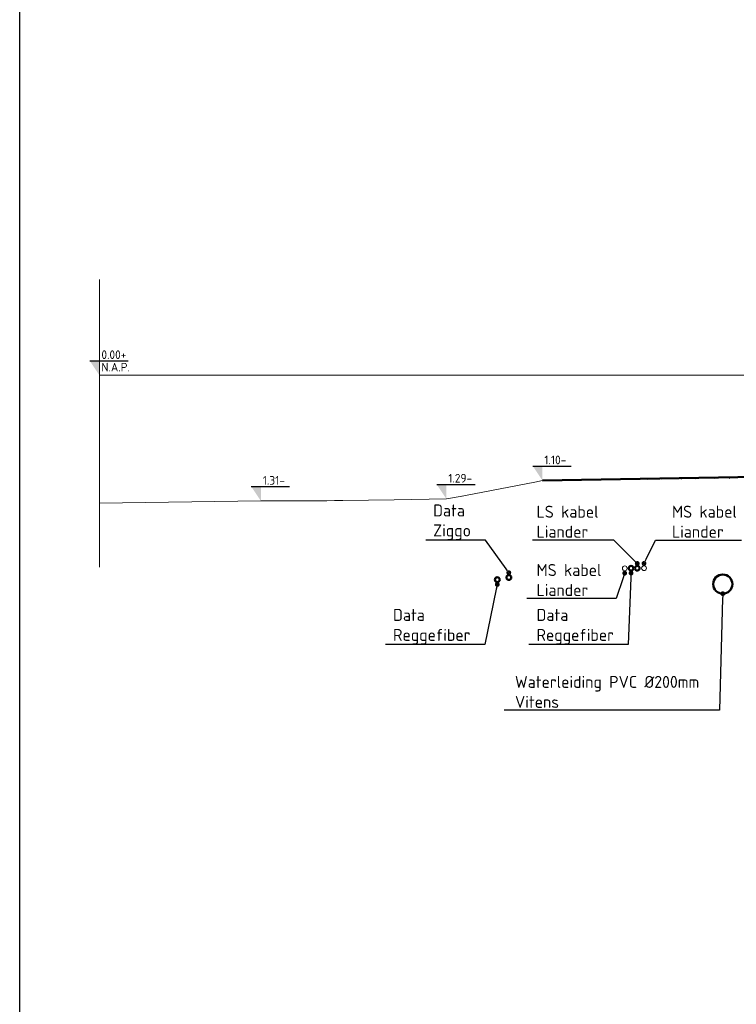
# Model space of a CAD drawing. Header units: metres. Extents: x 2162321 to 2882343, y 1364975 to 1365021.
# Tile 4 of 16: x 2162321 to 2162328, y 1365000 to 1365010. Entities that reach past the tile are written whole.
import ezdxf
from ezdxf import colors
from ezdxf.entities.mleader import LeaderData, LeaderLine
from ezdxf.lldxf.tags import DXFTag
from ezdxf.math import Vec2, Vec3

# ---------------------------------------------------------------- set-up
doc = ezdxf.new("R2010")
doc.units = ezdxf.units.M
for name, pattern in [('AL-NAP_LIJN-SO', [15.25, 12, -1.5, 0.25, -1.5]), ('HIDDEN', [0.375, 0.25, -0.125]), ('ZZ-AFBREEK-SO', [7, 4, -1, 1, -1])]:
    doc.linetypes.add(name, pattern=pattern)
for name, color, linetype, lineweight in [('B-WE-GR-MAAIVELD-GD', 253, 'Continuous', 18), ('N-WE-AM-AFBREEKLIJN-G', 7, 'ZZ-AFBREEK-SO', 18), ('N-WE-GW-BERM-GD', 90, 'Continuous', 50), ('N-WE-GW-GROND_ONTGRAVEN-AD-100', 7, 'Continuous', 18), ('X-XX-AL-NAP-G', 7, 'AL-NAP_LIJN-SO', 18), ('X-XX-AL-PEILMAAT-SD', 7, 'Continuous', 25), ('X-XX-AL-T25', 7, 'Continuous', 25)]:
    doc.layers.add(name, color=color, linetype=linetype, lineweight=lineweight)
for name, color, linetype, lineweight, true_color in [('B-WE-KL-ET_MS_LIANDER NV PAC 2AI68G2-G', 4, 'KL-MS-SO', 18, 0x00ffff), ('N-WE-KL-DATA-GD', 3, 'Continuous', 50, 0x00ff00), ('N-WE-KL-ET_LS-GD', 190, 'Continuous', 50, 0x7f00ff), ('N-WE-KL-WATER-GD', 5, 'Continuous', 50, 0x0000ff)]:
    doc.layers.add(name, color=color, linetype=linetype, lineweight=lineweight, true_color=true_color)
doc.layers.add('X-XX-AL-TEKENBLAD_HULPLIJN-GD', color=7, linetype='Continuous', lineweight=25, plot=False)
doc.styles.add('NLCS-ISO', font='NLCS-ISO.ttf')
doc.styles.add('NLCS-ISO-M50-T25', font='NLCS-ISO.ttf', dxfattribs={"height": 0.125})
tags = doc.linetypes.add('KL-MS-SO', pattern='A,4,-1,[103,NLCS.SHX,S=0.75,R=0,X=0,Y=0],-1,4,-1,["M",Standard,S=1,R=0,X=0,Y=-0.5],-2', length=13).pattern_tags.tags
tags[18] = DXFTag(74, 10)

# ---------------------------------------------------------------- blocks, each defined once
blk = doc.blocks.new('SAL-PEILMAAT_INFRACAD_R01-SOD')
blk.add_line((-2, 3), (6, 3))
blk.add_solid([(-2, 3), (0, 3), (0, 0)])
at = {"style": 'NLCS-ISO'}
for tag, p in [('...', (0.4, 3.4)), ('REF', (0.4, 0.8))]:
    blk.add_attdef(tag, p, '', height=1.8, dxfattribs=at)
blk = doc.blocks.new('SAL-PEILMAAT_INFRACAD_H01-SOD')
blk.add_line((-2, 3), (6, 3))
blk.add_solid([(-2, 3), (0, 3), (0, 0)])
at = {"style": 'NLCS-ISO'}
blk.add_attdef('...', (0.4, 3.4), '', height=1.8, dxfattribs=at)
blk = doc.blocks.new('_Dot')
at = {"color": 0, "linetype": 'ByBlock', "lineweight": -2}
blk.add_line((-0.5, 0), (-1, 0), dxfattribs=at)
at = {"color": 0, "linetype": 'ByBlock', "const_width": 0.5}
blk.add_lwpolyline([(-0.25, 0, 1), (0.25, 0, 1)], format="xyb", close=True, dxfattribs=at)

msp = doc.modelspace()

# ---------------------------------------------------------------- hatches: boundary and pattern name
at = {"layer": 'N-WE-GW-GROND_ONTGRAVEN-AD-100'}
h = msp.add_hatch(dxfattribs=at)
h.set_pattern_fill('AGW-WERK_ONTGRAVEN_AANVULLEN-SO', color=256, scale=0.05, pattern_type=2)
h.set_pattern_definition([(135, (0, 11), (-0.176776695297, -0.176776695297), []), (45, (0, 11), (-0.176776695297, 0.176776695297), [])])
h.paths.add_polyline_path([(2162330.607, 1365005.611), (2162330.524, 1365005.639), (2162326.247, 1365005.565), (2162330.226, 1365005.607), (2162330.226, 1365005.607), (2162330.276, 1365005.607)])

# ---------------------------------------------------------------- linework, layer by layer
at = {"layer": 'B-WE-GR-MAAIVELD-GD', "linetype": 'HIDDEN', "lineweight": 13, "ltscale": 20, "flags": 128}
msp.add_lwpolyline([(2162321.626, 1365005.329), (2162323.309, 1365005.351), (2162323.883, 1365005.354), (2162323.996, 1365005.354), (2162324.078, 1365005.356), (2162324.164, 1365005.357), (2162324.698, 1365005.364), (2162325.243, 1365005.373), (2162325.386, 1365005.398), (2162325.404, 1365005.401), (2162325.409, 1365005.402), (2162325.424, 1365005.404), (2162325.442, 1365005.408), (2162326.165, 1365005.549), (2162326.245, 1365005.564), (2162326.247, 1365005.565), (2162331.185, 1365005.617), (2162332.457, 1365005.622), (2162336.347, 1365005.649), (2162337.909, 1365005.664), (2162340.984, 1365005.641), (2162342.449, 1365005.629), (2162344.005, 1365005.617), (2162344.59, 1365005.611), (2162346.768, 1365005.588), (2162346.938, 1365005.585), (2162347.013, 1365005.582), (2162347.087, 1365005.713), (2162347.116, 1365005.763), (2162347.205, 1365005.761), (2162347.432, 1365005.754), (2162347.531, 1365005.759), (2162347.753, 1365005.771), (2162348.843, 1365005.781), (2162349.255, 1365005.779), (2162349.278, 1365005.776), (2162349.343, 1365005.767), (2162349.576, 1365005.824), (2162349.937, 1365005.907), (2162350.856, 1365006.135), (2162351.485, 1365006.279), (2162353.602, 1365006.431), (2162353.62, 1365006.433), (2162353.631, 1365006.433), (2162355.153, 1365006.481), (2162357.164, 1365006.515), (2162358.063, 1365006.532), (2162358.216, 1365006.551), (2162358.59, 1365006.601), (2162358.666, 1365006.608), (2162358.697, 1365006.61), (2162359.084, 1365006.627), (2162359.981, 1365006.667), (2162360.015, 1365006.664), (2162360.081, 1365006.659), (2162360.893, 1365006.698), (2162360.963, 1365006.701), (2162362.553, 1365007.136)], dxfattribs=at)
at = {"layer": 'B-WE-KL-ET_MS_LIANDER NV PAC 2AI68G2-G', "linetype": 'Continuous'}
for centre in [(2162327.103, 1365004.649), (2162327.304, 1365004.651)]:
    msp.add_circle(centre, 0.025, dxfattribs=at)
at = {"layer": 'N-WE-AM-AFBREEKLIJN-G', "flags": 128}
msp.add_lwpolyline([(2162321.626, 1365007.661), (2162321.626, 1365004.661)], dxfattribs=at)
at = {"layer": 'N-WE-GW-BERM-GD', "flags": 128}
msp.add_lwpolyline([(2162330.524, 1365005.639), (2162326.247, 1365005.565)], dxfattribs=at)
at = {"layer": 'N-WE-KL-DATA-GD'}
for centre in [(2162327.169, 1365004.65), (2162325.894, 1365004.554), (2162325.774, 1365004.531)]:
    msp.add_circle(centre, 0.025, dxfattribs=at)
at = {"layer": 'N-WE-KL-ET_LS-GD'}
msp.add_circle((2162327.233, 1365004.65), 0.025, dxfattribs=at)
at = {"layer": 'N-WE-KL-WATER-GD'}
msp.add_circle((2162328.125, 1365004.485), 0.1, dxfattribs=at)
at = {"layer": 'X-XX-AL-NAP-G', "flags": 128}
msp.add_lwpolyline([(2162321.626, 1365006.661), (2162362.553, 1365006.661)], dxfattribs=at)
at = {"layer": 'X-XX-AL-TEKENBLAD_HULPLIJN-GD', "color": 2, "flags": 128}
msp.add_lwpolyline([(2162320.794, 1365020.63), (2162368.244, 1365020.63), (2162368.244, 1364979.58), (2162320.794, 1364979.58)], close=True, dxfattribs=at)

# ---------------------------------------------------------------- block references
at = {"layer": 'X-XX-AL-PEILMAAT-SD', "xscale": 0.05, "yscale": 0.05}
for name, p, zscale, values in [('SAL-PEILMAAT_INFRACAD_R01-SOD', (2162321.626, 1365006.661), 0.05, {'...': '0.00+', 'REF': 'N.A.P.'}), ('SAL-PEILMAAT_INFRACAD_H01-SOD', (2162326.245, 1365005.564), 0.1, {'...': '1.10-'}), ('SAL-PEILMAAT_INFRACAD_H01-SOD', (2162323.309, 1365005.351), 0.1, {'...': '1.31-'}), ('SAL-PEILMAAT_INFRACAD_H01-SOD', (2162325.243, 1365005.373), 0.1, {'...': '1.29-'})]:
    msp.add_blockref(name, p, dxfattribs=dict(at, zscale=zscale)).add_auto_attribs(values)

# ---------------------------------------------------------------- leaders
at = {"layer": 'X-XX-AL-T25'}
ml = msp.add_multileader_mtext('Standard', dxfattribs=at)
ml.set_content('Data\\PZiggo', color=256, style='NLCS-ISO-M50-T25')
ml.set_leader_properties(color=256, linetype='ByLayer', lineweight=-1)
ml.set_arrow_properties(name='DOT')
ml.build(insert=Vec2(0, 0))
ml.multileader.update_dxf_attribs({"text_left_attachment_type": 5, "text_right_attachment_type": 5, "dogleg_length": 0.125, "arrow_head_size": 0.05})
ctx = ml.context
ctx.base_point, ctx.char_height, ctx.arrow_head_size, ctx.landing_gap_size, ctx.plane_origin = Vec3(2162325.06, 1365004.944), 0.125, 0.05, 0.045, Vec3(2162325.894, 1365004.604)
ctx.left_attachment, ctx.right_attachment = 5, 5
notes = []
notes.append((ctx, [(0, (1, 1, 0), (2162325.65, 1365004.944), (-1, 0), 0.125, [(0, [(2162325.894, 1365004.604)], 0, [])])]))
ctx.mtext.insert, ctx.mtext.flow_direction = Vec3(2162325.105, 1365005.315), 5
ml = msp.add_multileader_mtext('Standard', dxfattribs=at)
ml.set_content('LS kabel\\PLiander', color=256, style='NLCS-ISO-M50-T25')
ml.set_leader_properties(color=256, linetype='ByLayer', lineweight=-1)
ml.set_arrow_properties(name='DOT')
ml.build(insert=Vec2(0, 0))
ml.multileader.update_dxf_attribs({"text_left_attachment_type": 5, "text_right_attachment_type": 5, "dogleg_length": 0.125, "arrow_head_size": 0.05})
ctx = ml.context
ctx.base_point, ctx.char_height, ctx.arrow_head_size, ctx.landing_gap_size, ctx.plane_origin = Vec3(2162326.138, 1365004.944), 0.125, 0.05, 0.045, Vec3(2162327.233, 1365004.7)
ctx.left_attachment, ctx.right_attachment = 5, 5
notes.append((ctx, [(0, (1, 1, 0), (2162326.99, 1365004.944), (-1, 0), 0.125, [(0, [(2162327.233, 1365004.7)], 0, [])])]))
ctx.mtext.insert, ctx.mtext.flow_direction = Vec3(2162326.183, 1365005.302), 5
ml = msp.add_multileader_mtext('Standard', dxfattribs=at)
ml.set_content('MS kabel\\PLiander', color=256, style='NLCS-ISO-M50-T25')
ml.set_leader_properties(color=256, linetype='ByLayer', lineweight=-1)
ml.set_arrow_properties(name='DOT')
ml.build(insert=Vec2(0, 0))
ml.multileader.update_dxf_attribs({"text_left_attachment_type": 5, "text_right_attachment_type": 5, "dogleg_length": 0.125, "arrow_head_size": 0.05})
ctx = ml.context
ctx.base_point, ctx.char_height, ctx.arrow_head_size, ctx.landing_gap_size, ctx.plane_origin = Vec3(2162327.55, 1365004.944), 0.125, 0.05, 0.045, Vec3(2162327.304, 1365004.611)
ctx.left_attachment, ctx.right_attachment = 5, 5
notes.append((ctx, [(1, (1, 1, 0), (2162327.425, 1365004.944), (1, 0), 0.125, [(0, [(2162327.304, 1365004.701)], 0, [])])]))
ctx.mtext.insert, ctx.mtext.width, ctx.mtext.flow_direction = Vec3(2162327.595, 1365005.302), 1.87243, 5
ml = msp.add_multileader_mtext('Standard', dxfattribs=at)
ml.set_content('MS kabel \\PLiander', color=256, style='NLCS-ISO-M50-T25')
ml.set_leader_properties(color=256, linetype='ByLayer', lineweight=-1)
ml.set_arrow_properties(name='DOT')
ml.build(insert=Vec2(0, 0))
ml.multileader.update_dxf_attribs({"text_left_attachment_type": 5, "text_right_attachment_type": 5, "dogleg_length": 0.125, "arrow_head_size": 0.05})
ctx = ml.context
ctx.base_point, ctx.char_height, ctx.arrow_head_size, ctx.landing_gap_size, ctx.plane_origin = Vec3(2162326.138, 1365004.335), 0.125, 0.05, 0.045, Vec3(2162327.103, 1365004.599)
ctx.left_attachment, ctx.right_attachment = 5, 5
notes.append((ctx, [(1, (1, 1, 0), (2162327.015, 1365004.335), (-1, 0), 0.125, [(0, [(2162327.103, 1365004.599)], 0, [])])]))
ctx.mtext.insert, ctx.mtext.flow_direction = Vec3(2162326.183, 1365004.694), 5
ml = msp.add_multileader_mtext('Standard', dxfattribs=at)
ml.set_content('Data\\PReggefiber', color=256, style='NLCS-ISO-M50-T25')
ml.set_leader_properties(color=256, linetype='ByLayer', lineweight=-1)
ml.set_arrow_properties(name='DOT')
ml.build(insert=Vec2(0, 0))
ml.multileader.update_dxf_attribs({"text_left_attachment_type": 5, "text_right_attachment_type": 5, "dogleg_length": 0.125, "arrow_head_size": 0.05})
ctx = ml.context
ctx.base_point, ctx.char_height, ctx.arrow_head_size, ctx.landing_gap_size, ctx.plane_origin = Vec3(2162326.138, 1365003.855), 0.125, 0.05, 0.045, Vec3(2162327.015, 1365003.59)
ctx.left_attachment, ctx.right_attachment = 5, 5
notes.append((ctx, [(0, (1, 1, 0), (2162327.14, 1365003.855), (-1, 0), 0.125, [(0, [(2162327.169, 1365004.6)], 0, [])])]))
ctx.mtext.insert, ctx.mtext.flow_direction = Vec3(2162326.183, 1365004.226), 5
ml = msp.add_multileader_mtext('Standard', dxfattribs=at)
ml.set_content('Data\\PReggefiber', color=256, style='NLCS-ISO-M50-T25')
ml.set_leader_properties(color=256, linetype='ByLayer', lineweight=-1)
ml.set_arrow_properties(name='DOT')
ml.build(insert=Vec2(0, 0))
ml.multileader.update_dxf_attribs({"text_left_attachment_type": 5, "text_right_attachment_type": 5, "dogleg_length": 0.125, "arrow_head_size": 0.05})
ctx = ml.context
ctx.base_point, ctx.char_height, ctx.arrow_head_size, ctx.landing_gap_size, ctx.plane_origin = Vec3(2162324.642, 1365003.855), 0.125, 0.05, 0.045, Vec3(2162325.774, 1365004.481)
ctx.left_attachment, ctx.right_attachment = 5, 5
notes.append((ctx, [(0, (1, 1, 0), (2162325.644, 1365003.855), (-1, 0), 0.125, [(0, [(2162325.774, 1365004.481)], 0, [])])]))
ctx.mtext.insert, ctx.mtext.flow_direction = Vec3(2162324.687, 1365004.226), 5
ml = msp.add_multileader_mtext('Standard', dxfattribs=at)
ml.set_content('Waterleiding PVC %%C200mm Vitens', color=256, style='NLCS-ISO-M50-T25')
ml.set_leader_properties(color=256, linetype='ByLayer', lineweight=-1)
ml.set_arrow_properties(name='DOT')
ml.build(insert=Vec2(0, 0))
ml.multileader.update_dxf_attribs({"text_left_attachment_type": 5, "text_right_attachment_type": 5, "dogleg_length": 0.125, "arrow_head_size": 0.05})
ctx = ml.context
ctx.base_point, ctx.char_height, ctx.arrow_head_size, ctx.landing_gap_size, ctx.plane_origin = Vec3(2162325.913, 1365003.17), 0.125, 0.05, 0.045, Vec3(2162328.125, 1365004.385)
ctx.left_attachment, ctx.right_attachment = 5, 5
notes.append((ctx, [(0, (1, 1, 0), (2162328.09, 1365003.17), (-1, 0), 0.125, [(0, [(2162328.125, 1365004.385)], 0, [])])]))
ctx.mtext.insert, ctx.mtext.width, ctx.mtext.flow_direction = Vec3(2162325.958, 1365003.528), 2.05279, 5
for ctx, leaders in notes:
    for number, flags, end, landing, length, lines in leaders:
        leader = LeaderData()
        leader.index, (leader.has_last_leader_line, leader.has_dogleg_vector, leader.attachment_direction) = number, flags
        leader.last_leader_point, leader.dogleg_vector, leader.dogleg_length = Vec3(end), Vec3(landing), length
        for number, points, colour, breaks in lines:
            line = LeaderLine()
            line.index, line.vertices, line.color, line.breaks = number, Vec3.list(points), colors.encode_raw_color(colour), breaks
            leader.lines.append(line)
        ctx.leaders.append(leader)

doc.saveas('drawing.dxf')
